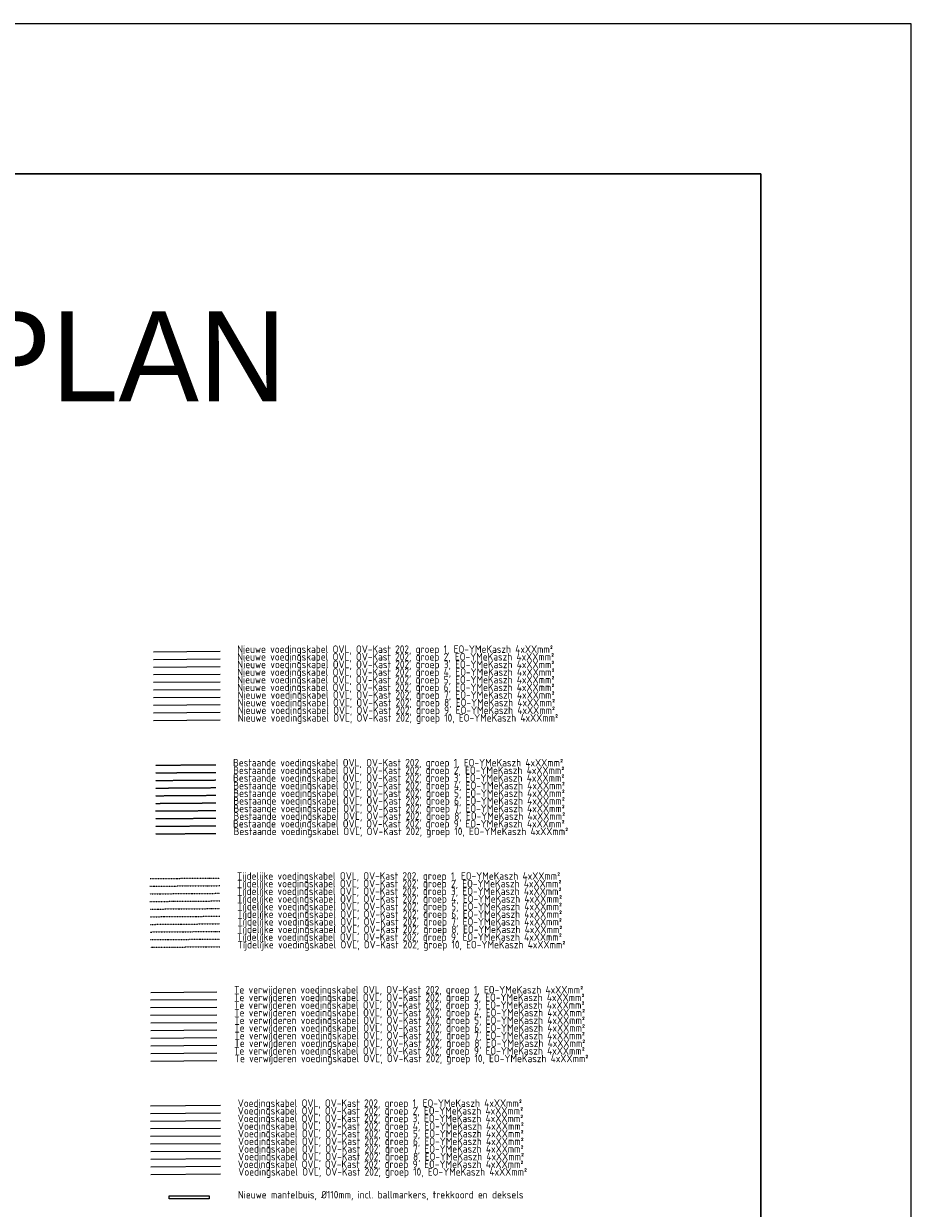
# Model space of a CAD drawing. Header units: millimetres. Extents: x -16321526 to -4431526, y 5084381 to 13484381.
# Tile 28 of 49: x -14629122 to -14038705, y 7397103 to 8185372. Entities that reach past the tile are written whole.
import ezdxf
from ezdxf.lldxf.tags import DXFTag

# ---------------------------------------------------------------- set-up
doc = ezdxf.new("R2010")
doc.units = ezdxf.units.MM
doc.linetypes.add('DIVIDE2', pattern=[15.875, 6.35, -3.175, 0, -3.175, 0, -3.175])
doc.linetypes.add('HIDDEN2', pattern=[4.7625, 3.175, -1.5875])
for name, color, linetype, lineweight in [('B-WE-KL-ET-LS_OV_KABEL_VOEDINGSKABEL_LSL-GROEP1', 170, 'Continuous', 18), ('B-WE-KL-ET-LS_OV_KABEL_VOEDINGSKABEL_LSL-GROEP10', 150, 'Continuous', 18), ('B-WE-KL-ET-LS_OV_KABEL_VOEDINGSKABEL_LSL-GROEP2', 90, 'Continuous', 18), ('B-WE-KL-ET-LS_OV_KABEL_VOEDINGSKABEL_LSL-GROEP3', 40, 'Continuous', 18), ('B-WE-KL-ET-LS_OV_KABEL_VOEDINGSKABEL_LSL-GROEP4', 10, 'Continuous', 18), ('B-WE-KL-ET-LS_OV_KABEL_VOEDINGSKABEL_LSL-GROEP5', 130, 'Continuous', 18), ('B-WE-KL-ET-LS_OV_KABEL_VOEDINGSKABEL_LSL-GROEP6', 50, 'Continuous', 18), ('B-WE-KL-ET-LS_OV_KABEL_VOEDINGSKABEL_LSL-GROEP7', 210, 'Continuous', 18), ('B-WE-KL-ET-LS_OV_KABEL_VOEDINGSKABEL_LSL-GROEP8', 204, 'Continuous', 18), ('B-WE-KL-ET-LS_OV_KABEL_VOEDINGSKABEL_LSL-GROEP9', 106, 'Continuous', 18), ('N-AR-Bouwterrein', 7, 'Continuous', 0), ('N-DI-Kadertekening', 7, 'Continuous', 30), ('N-TE-Tekst', 7, 'Continuous', 0), ('N-WE-KL-ET_LS_OV_KABEL_VOEDINGSKABEL_LSL-GROEP1', 170, 'Continuous', 35), ('N-WE-KL-ET_LS_OV_KABEL_VOEDINGSKABEL_LSL-GROEP10', 150, 'Continuous', 35), ('N-WE-KL-ET_LS_OV_KABEL_VOEDINGSKABEL_LSL-GROEP2', 90, 'Continuous', 35), ('N-WE-KL-ET_LS_OV_KABEL_VOEDINGSKABEL_LSL-GROEP3', 40, 'Continuous', 35), ('N-WE-KL-ET_LS_OV_KABEL_VOEDINGSKABEL_LSL-GROEP4', 10, 'Continuous', 35), ('N-WE-KL-ET_LS_OV_KABEL_VOEDINGSKABEL_LSL-GROEP5', 130, 'Continuous', 35), ('N-WE-KL-ET_LS_OV_KABEL_VOEDINGSKABEL_LSL-GROEP6', 50, 'Continuous', 35), ('N-WE-KL-ET_LS_OV_KABEL_VOEDINGSKABEL_LSL-GROEP7', 210, 'Continuous', 35), ('N-WE-KL-ET_LS_OV_KABEL_VOEDINGSKABEL_LSL-GROEP8', 204, 'Continuous', 35), ('N-WE-KL-ET_LS_OV_KABEL_VOEDINGSKABEL_LSL-GROEP9', 106, 'Continuous', 35), ('N-WE-KL-ET_LS_OV_LSL-T25', 10, 'Continuous', 25), ('N-WE-KL-ET_LS_OV_MANTELBUIS_LSL', 90, 'Continuous', 35), ('R-WE-KL-ET-LS_OV_KABEL_VOEDINGSKABEL_LSL-GROEP1', 170, 'Continuous', 35), ('R-WE-KL-ET-LS_OV_KABEL_VOEDINGSKABEL_LSL-GROEP10', 150, 'Continuous', 35), ('R-WE-KL-ET-LS_OV_KABEL_VOEDINGSKABEL_LSL-GROEP2', 90, 'Continuous', 35), ('R-WE-KL-ET-LS_OV_KABEL_VOEDINGSKABEL_LSL-GROEP3', 40, 'Continuous', 35), ('R-WE-KL-ET-LS_OV_KABEL_VOEDINGSKABEL_LSL-GROEP4', 10, 'Continuous', 35), ('R-WE-KL-ET-LS_OV_KABEL_VOEDINGSKABEL_LSL-GROEP5', 130, 'Continuous', 35), ('R-WE-KL-ET-LS_OV_KABEL_VOEDINGSKABEL_LSL-GROEP6', 50, 'Continuous', 35), ('R-WE-KL-ET-LS_OV_KABEL_VOEDINGSKABEL_LSL-GROEP7', 210, 'Continuous', 35), ('R-WE-KL-ET-LS_OV_KABEL_VOEDINGSKABEL_LSL-GROEP8', 204, 'Continuous', 35), ('T-WE-KL-ET-LS_OV_KABEL_VOEDINGSKABEL_LSL-GROEP1', 170, 'Continuous', 35), ('T-WE-KL-ET-LS_OV_KABEL_VOEDINGSKABEL_LSL-GROEP10', 150, 'Continuous', 35), ('T-WE-KL-ET-LS_OV_KABEL_VOEDINGSKABEL_LSL-GROEP2', 90, 'Continuous', 35), ('T-WE-KL-ET-LS_OV_KABEL_VOEDINGSKABEL_LSL-GROEP3', 40, 'Continuous', 35), ('T-WE-KL-ET-LS_OV_KABEL_VOEDINGSKABEL_LSL-GROEP4', 10, 'Continuous', 35), ('T-WE-KL-ET-LS_OV_KABEL_VOEDINGSKABEL_LSL-GROEP5', 130, 'Continuous', 35), ('T-WE-KL-ET-LS_OV_KABEL_VOEDINGSKABEL_LSL-GROEP6', 50, 'Continuous', 35), ('T-WE-KL-ET-LS_OV_KABEL_VOEDINGSKABEL_LSL-GROEP7', 210, 'Continuous', 35), ('T-WE-KL-ET-LS_OV_KABEL_VOEDINGSKABEL_LSL-GROEP8', 204, 'Continuous', 35), ('T-WE-KL-ET-LS_OV_KABEL_VOEDINGSKABEL_LSL-GROEP9', 106, 'Continuous', 35), ('V-WE-KL-ET-LS_OV_KABEL_VOEDINGSKABEL_LSL-GROEP1', 170, 'Continuous', 35), ('V-WE-KL-ET-LS_OV_KABEL_VOEDINGSKABEL_LSL-GROEP10', 150, 'Continuous', 35), ('V-WE-KL-ET-LS_OV_KABEL_VOEDINGSKABEL_LSL-GROEP2', 90, 'Continuous', 35), ('V-WE-KL-ET-LS_OV_KABEL_VOEDINGSKABEL_LSL-GROEP3', 40, 'Continuous', 35), ('V-WE-KL-ET-LS_OV_KABEL_VOEDINGSKABEL_LSL-GROEP4', 10, 'Continuous', 35), ('V-WE-KL-ET-LS_OV_KABEL_VOEDINGSKABEL_LSL-GROEP5', 130, 'Continuous', 35), ('V-WE-KL-ET-LS_OV_KABEL_VOEDINGSKABEL_LSL-GROEP6', 50, 'Continuous', 35), ('V-WE-KL-ET-LS_OV_KABEL_VOEDINGSKABEL_LSL-GROEP7', 210, 'Continuous', 35), ('V-WE-KL-ET-LS_OV_KABEL_VOEDINGSKABEL_LSL-GROEP8', 204, 'Continuous', 35), ('V-WE-KL-ET-LS_OV_KABEL_VOEDINGSKABEL_LSL-GROEP9', 106, 'Continuous', 35)]:
    doc.layers.add(name, color=color, linetype=linetype, lineweight=lineweight)
doc.styles.add('0.35 (1 500)', font='dgn032.shx', dxfattribs={"height": 1.75})
doc.styles.add('ISO', font='isocp')
tags = doc.linetypes.add('Voedingskabel VERWIJDEREN x', pattern='A,25,1,["X",Standard,S=2.54,R=0,X=-2.54,Y=-1.27],1', length=27).pattern_tags.tags
tags[6] = DXFTag(74, 10)

# ---------------------------------------------------------------- blocks, each defined once
blk = doc.blocks.new('A4')
at = {"layer": 'N-DI-Kadertekening', "lineweight": 30}
for p, q in [((0, 0), (0, 190)), ((-277, 0), (0, 0))]:
    blk.add_line(p, q, dxfattribs=at)
at = {"layer": 'N-DI-Kadertekening', "lineweight": 0, "flags": 128}
blk.add_lwpolyline([(-287, -10), (10, -10), (10, 200), (-287, 200), (-287, -10)], close=True, dxfattribs=at)
blk = doc.blocks.new('KADERS_2012_A4')
at = {"layer": 'N-DI-Kadertekening', "lineweight": 0}
blk.add_blockref('A4', (0, 0), dxfattribs=at)
blk = doc.blocks.new('*U226')
at = {"layer": 'N-WE-KL-ET_LS_OV_MANTELBUIS_LSL', "lineweight": 0}
for p, q in [((-26607, 985), (0, 1020)), ((-26607, -1007), (-26607, 985)), ((0, 1020), (0, -1020)), ((0, -1020), (-26607, -1007))]:
    blk.add_line(p, q, dxfattribs=at)

msp = doc.modelspace()

# ---------------------------------------------------------------- linework, layer by layer
at = {"layer": 'B-WE-KL-ET-LS_OV_KABEL_VOEDINGSKABEL_LSL-GROEP1', "linetype": 'HIDDEN2', "lineweight": 0}
msp.add_line((-14541501, 7691951, 63385), (-14501261, 7692284, 63385), dxfattribs=at)
at = {"layer": 'B-WE-KL-ET-LS_OV_KABEL_VOEDINGSKABEL_LSL-GROEP10', "linetype": 'HIDDEN2', "lineweight": 0}
msp.add_line((-14541501, 7646240, 63385), (-14501261, 7646559, 63385), dxfattribs=at)
at = {"layer": 'B-WE-KL-ET-LS_OV_KABEL_VOEDINGSKABEL_LSL-GROEP2', "linetype": 'HIDDEN2', "lineweight": 0}
msp.add_line((-14541501, 7686874, 63385), (-14501261, 7687193, 63385), dxfattribs=at)
at = {"layer": 'B-WE-KL-ET-LS_OV_KABEL_VOEDINGSKABEL_LSL-GROEP3', "linetype": 'HIDDEN2', "lineweight": 0}
msp.add_line((-14541501, 7681795, 63385), (-14501261, 7682114, 63385), dxfattribs=at)
at = {"layer": 'B-WE-KL-ET-LS_OV_KABEL_VOEDINGSKABEL_LSL-GROEP4', "linetype": 'HIDDEN2', "lineweight": 0}
msp.add_line((-14541501, 7676716, 63385), (-14501261, 7677035, 63385), dxfattribs=at)
at = {"layer": 'B-WE-KL-ET-LS_OV_KABEL_VOEDINGSKABEL_LSL-GROEP5', "linetype": 'HIDDEN2', "lineweight": 0}
msp.add_line((-14541501, 7671636, 63385), (-14501261, 7671956, 63385), dxfattribs=at)
at = {"layer": 'B-WE-KL-ET-LS_OV_KABEL_VOEDINGSKABEL_LSL-GROEP6', "linetype": 'HIDDEN2', "lineweight": 0}
msp.add_line((-14541501, 7666557, 63385), (-14501261, 7666876, 63385), dxfattribs=at)
at = {"layer": 'B-WE-KL-ET-LS_OV_KABEL_VOEDINGSKABEL_LSL-GROEP7', "linetype": 'HIDDEN2', "lineweight": 0}
msp.add_line((-14541501, 7661478, 63385), (-14501261, 7661797, 63385), dxfattribs=at)
at = {"layer": 'B-WE-KL-ET-LS_OV_KABEL_VOEDINGSKABEL_LSL-GROEP8', "linetype": 'HIDDEN2', "lineweight": 0}
msp.add_line((-14541501, 7656399, 63385), (-14501261, 7656718, 63385), dxfattribs=at)
at = {"layer": 'B-WE-KL-ET-LS_OV_KABEL_VOEDINGSKABEL_LSL-GROEP9', "linetype": 'HIDDEN2', "lineweight": 0}
msp.add_line((-14541501, 7651319, 63385), (-14501261, 7651639, 63385), dxfattribs=at)
at = {"layer": 'N-WE-KL-ET_LS_OV_KABEL_VOEDINGSKABEL_LSL-GROEP1', "linetype": 'Continuous', "lineweight": 0}
msp.add_line((-14542798, 7767441, 63385), (-14498505, 7767807, 63385), dxfattribs=at)
at = {"layer": 'N-WE-KL-ET_LS_OV_KABEL_VOEDINGSKABEL_LSL-GROEP10', "linetype": 'Continuous', "lineweight": 0}
msp.add_line((-14542837, 7721735, 63385), (-14498505, 7722087, 63385), dxfattribs=at)
at = {"layer": 'N-WE-KL-ET_LS_OV_KABEL_VOEDINGSKABEL_LSL-GROEP2', "linetype": 'Continuous', "lineweight": 0}
msp.add_line((-14542802, 7762370, 63385), (-14498505, 7762721, 63385), dxfattribs=at)
at = {"layer": 'N-WE-KL-ET_LS_OV_KABEL_VOEDINGSKABEL_LSL-GROEP3', "linetype": 'Continuous', "lineweight": 0}
msp.add_line((-14542807, 7757290, 63385), (-14498505, 7757642, 63385), dxfattribs=at)
at = {"layer": 'N-WE-KL-ET_LS_OV_KABEL_VOEDINGSKABEL_LSL-GROEP4', "linetype": 'Continuous', "lineweight": 0}
msp.add_line((-14542811, 7752211, 63385), (-14498505, 7752562, 63385), dxfattribs=at)
at = {"layer": 'N-WE-KL-ET_LS_OV_KABEL_VOEDINGSKABEL_LSL-GROEP5', "linetype": 'Continuous', "lineweight": 0}
msp.add_line((-14542815, 7747132, 63385), (-14498505, 7747483, 63385), dxfattribs=at)
at = {"layer": 'N-WE-KL-ET_LS_OV_KABEL_VOEDINGSKABEL_LSL-GROEP6', "linetype": 'Continuous', "lineweight": 0}
msp.add_line((-14542819, 7742052, 63385), (-14498505, 7742404, 63385), dxfattribs=at)
at = {"layer": 'N-WE-KL-ET_LS_OV_KABEL_VOEDINGSKABEL_LSL-GROEP7', "linetype": 'Continuous', "lineweight": 0}
msp.add_line((-14542824, 7736973, 63385), (-14498505, 7737325, 63385), dxfattribs=at)
at = {"layer": 'N-WE-KL-ET_LS_OV_KABEL_VOEDINGSKABEL_LSL-GROEP8', "linetype": 'Continuous', "lineweight": 0}
msp.add_line((-14542828, 7731894, 63385), (-14498505, 7732245, 63385), dxfattribs=at)
at = {"layer": 'N-WE-KL-ET_LS_OV_KABEL_VOEDINGSKABEL_LSL-GROEP9', "linetype": 'Continuous', "lineweight": 0}
msp.add_line((-14542832, 7726815, 63385), (-14498505, 7727166, 63385), dxfattribs=at)
at = {"layer": 'R-WE-KL-ET-LS_OV_KABEL_VOEDINGSKABEL_LSL-GROEP1', "linetype": 'Continuous', "lineweight": 0}
msp.add_line((-14544706, 7465334, 63385), (-14498171, 7465718, 63385), dxfattribs=at)
at = {"layer": 'R-WE-KL-ET-LS_OV_KABEL_VOEDINGSKABEL_LSL-GROEP10', "linetype": 'Continuous', "lineweight": 0}
msp.add_line((-14544524, 7419625, 63385), (-14498171, 7419993, 63385), dxfattribs=at)
at = {"layer": 'R-WE-KL-ET-LS_OV_KABEL_VOEDINGSKABEL_LSL-GROEP2', "linetype": 'Continuous', "lineweight": 0}
msp.add_line((-14544847, 7460256, 63385), (-14498171, 7460627, 63385), dxfattribs=at)
at = {"layer": 'R-WE-KL-ET-LS_OV_KABEL_VOEDINGSKABEL_LSL-GROEP3', "linetype": 'Continuous', "lineweight": 0}
msp.add_line((-14544806, 7455177, 63385), (-14498171, 7455547, 63385), dxfattribs=at)
at = {"layer": 'R-WE-KL-ET-LS_OV_KABEL_VOEDINGSKABEL_LSL-GROEP4', "linetype": 'Continuous', "lineweight": 0}
msp.add_line((-14544766, 7450098, 63385), (-14498171, 7450468, 63385), dxfattribs=at)
at = {"layer": 'R-WE-KL-ET-LS_OV_KABEL_VOEDINGSKABEL_LSL-GROEP5', "linetype": 'Continuous', "lineweight": 0}
msp.add_line((-14544726, 7445019, 63385), (-14498171, 7445389, 63385), dxfattribs=at)
at = {"layer": 'R-WE-KL-ET-LS_OV_KABEL_VOEDINGSKABEL_LSL-GROEP6', "linetype": 'Continuous', "lineweight": 0}
msp.add_line((-14544686, 7439941, 63385), (-14498171, 7440310, 63385), dxfattribs=at)
at = {"layer": 'R-WE-KL-ET-LS_OV_KABEL_VOEDINGSKABEL_LSL-GROEP7', "linetype": 'Continuous', "lineweight": 0}
msp.add_line((-14544645, 7434862, 63385), (-14498171, 7435230, 63385), dxfattribs=at)
at = {"layer": 'R-WE-KL-ET-LS_OV_KABEL_VOEDINGSKABEL_LSL-GROEP8', "linetype": 'Continuous', "lineweight": 0}
msp.add_line((-14544605, 7429783, 63385), (-14498171, 7430151, 63385), dxfattribs=at)
at = {"layer": 'T-WE-KL-ET-LS_OV_KABEL_VOEDINGSKABEL_LSL-GROEP1', "linetype": 'DIVIDE2', "lineweight": 0}
msp.add_line((-14545053, 7616507, 63385), (-14498660, 7616891, 63385), dxfattribs=at)
at = {"layer": 'T-WE-KL-ET-LS_OV_KABEL_VOEDINGSKABEL_LSL-GROEP10', "linetype": 'DIVIDE2', "lineweight": 0}
msp.add_line((-14544872, 7570798, 63385), (-14498660, 7571165, 63385), dxfattribs=at)
at = {"layer": 'T-WE-KL-ET-LS_OV_KABEL_VOEDINGSKABEL_LSL-GROEP2', "linetype": 'DIVIDE2', "lineweight": 0}
msp.add_line((-14545194, 7611430, 63385), (-14498660, 7611799, 63385), dxfattribs=at)
at = {"layer": 'T-WE-KL-ET-LS_OV_KABEL_VOEDINGSKABEL_LSL-GROEP3', "linetype": 'DIVIDE2', "lineweight": 0}
msp.add_line((-14545154, 7606351, 63385), (-14498660, 7606720, 63385), dxfattribs=at)
at = {"layer": 'T-WE-KL-ET-LS_OV_KABEL_VOEDINGSKABEL_LSL-GROEP4', "linetype": 'DIVIDE2', "lineweight": 0}
msp.add_line((-14545113, 7601272, 63385), (-14498660, 7601641, 63385), dxfattribs=at)
at = {"layer": 'T-WE-KL-ET-LS_OV_KABEL_VOEDINGSKABEL_LSL-GROEP5', "linetype": 'DIVIDE2', "lineweight": 0}
msp.add_line((-14545073, 7596193, 63385), (-14498660, 7596561, 63385), dxfattribs=at)
at = {"layer": 'T-WE-KL-ET-LS_OV_KABEL_VOEDINGSKABEL_LSL-GROEP6', "linetype": 'DIVIDE2', "lineweight": 0}
msp.add_line((-14545033, 7591114, 63385), (-14498660, 7591482, 63385), dxfattribs=at)
at = {"layer": 'T-WE-KL-ET-LS_OV_KABEL_VOEDINGSKABEL_LSL-GROEP7', "linetype": 'DIVIDE2', "lineweight": 0}
msp.add_line((-14544993, 7586035, 63385), (-14498660, 7586403, 63385), dxfattribs=at)
at = {"layer": 'T-WE-KL-ET-LS_OV_KABEL_VOEDINGSKABEL_LSL-GROEP8', "linetype": 'DIVIDE2', "lineweight": 0}
msp.add_line((-14544952, 7580956, 63385), (-14498660, 7581324, 63385), dxfattribs=at)
at = {"layer": 'T-WE-KL-ET-LS_OV_KABEL_VOEDINGSKABEL_LSL-GROEP9', "linetype": 'DIVIDE2', "lineweight": 0}
msp.add_line((-14544912, 7575877, 63385), (-14498660, 7576244, 63385), dxfattribs=at)
at = {"layer": 'T-WE-KL-ET-LS_OV_KABEL_VOEDINGSKABEL_LSL-GROEP9', "linetype": 'Continuous', "lineweight": 0}
msp.add_line((-14544565, 7424704, 63385), (-14498171, 7425072, 63385), dxfattribs=at)
at = {"layer": 'V-WE-KL-ET-LS_OV_KABEL_VOEDINGSKABEL_LSL-GROEP1', "linetype": 'Voedingskabel VERWIJDEREN x', "lineweight": 0}
msp.add_line((-14544634, 7540800, 63385), (-14500586, 7541164, 63385), dxfattribs=at)
at = {"layer": 'V-WE-KL-ET-LS_OV_KABEL_VOEDINGSKABEL_LSL-GROEP10', "linetype": 'Voedingskabel VERWIJDEREN x', "lineweight": 0}
msp.add_line((-14544452, 7495091, 63385), (-14500586, 7495439, 63385), dxfattribs=at)
at = {"layer": 'V-WE-KL-ET-LS_OV_KABEL_VOEDINGSKABEL_LSL-GROEP2', "linetype": 'Voedingskabel VERWIJDEREN x', "lineweight": 0}
msp.add_line((-14544775, 7535722, 63385), (-14500586, 7536073, 63385), dxfattribs=at)
at = {"layer": 'V-WE-KL-ET-LS_OV_KABEL_VOEDINGSKABEL_LSL-GROEP3', "linetype": 'Voedingskabel VERWIJDEREN x', "lineweight": 0}
msp.add_line((-14544734, 7530643, 63385), (-14500586, 7530993, 63385), dxfattribs=at)
at = {"layer": 'V-WE-KL-ET-LS_OV_KABEL_VOEDINGSKABEL_LSL-GROEP4', "linetype": 'Voedingskabel VERWIJDEREN x', "lineweight": 0}
msp.add_line((-14544694, 7525564, 63385), (-14500586, 7525914, 63385), dxfattribs=at)
at = {"layer": 'V-WE-KL-ET-LS_OV_KABEL_VOEDINGSKABEL_LSL-GROEP5', "linetype": 'Voedingskabel VERWIJDEREN x', "lineweight": 0}
msp.add_line((-14544654, 7520485, 63385), (-14500586, 7520835, 63385), dxfattribs=at)
at = {"layer": 'V-WE-KL-ET-LS_OV_KABEL_VOEDINGSKABEL_LSL-GROEP6', "linetype": 'Voedingskabel VERWIJDEREN x', "lineweight": 0}
msp.add_line((-14544614, 7515406, 63385), (-14500586, 7515756, 63385), dxfattribs=at)
at = {"layer": 'V-WE-KL-ET-LS_OV_KABEL_VOEDINGSKABEL_LSL-GROEP7', "linetype": 'Voedingskabel VERWIJDEREN x', "lineweight": 0}
msp.add_line((-14544573, 7510327, 63385), (-14500586, 7510676, 63385), dxfattribs=at)
at = {"layer": 'V-WE-KL-ET-LS_OV_KABEL_VOEDINGSKABEL_LSL-GROEP8', "linetype": 'Voedingskabel VERWIJDEREN x', "lineweight": 0}
msp.add_line((-14544533, 7505249, 63385), (-14500586, 7505597, 63385), dxfattribs=at)
at = {"layer": 'V-WE-KL-ET-LS_OV_KABEL_VOEDINGSKABEL_LSL-GROEP9', "linetype": 'Voedingskabel VERWIJDEREN x', "lineweight": 0}
msp.add_line((-14544493, 7500170, 63385), (-14500586, 7500518, 63385), dxfattribs=at)

# ---------------------------------------------------------------- block references
at = {"layer": 'N-AR-Bouwterrein', "color": 7, "lineweight": 0, "xscale": 10000, "yscale": 10000, "zscale": 10000, "rotation": 90}
msp.add_blockref('KADERS_2012_A4', (-14138705, 8085372), dxfattribs=at)
at = {"layer": 'N-WE-KL-ET_LS_OV_KABEL_VOEDINGSKABEL_LSL-GROEP6', "color": 0, "linetype": 'ByBlock', "lineweight": -2}
msp.add_blockref('*U226', (-14505665, 7404342), dxfattribs=at)

# ---------------------------------------------------------------- texts
at = {"layer": 'N-TE-Tekst', "linetype": 'Continuous', "lineweight": 13, "insert": (-15917117, 7933158), "char_height": 60000, "attachment_point": 7, "line_spacing_factor": 0.8, "style": '0.35 (1 500)'}
msp.add_mtext('{\\Fdgn000|c0;NIEUWE SYMBOLEN OVL/KABELPLAN}', dxfattribs=at)
at = {"layer": 'N-WE-KL-ET_LS_OV_LSL-T25', "color": 0, "linetype": 'Continuous', "lineweight": -3, "style": 'ISO'}
for s, p in [('Nieuwe voedingskabel OVL, OV-Kast 202, groep 1, EO-YMeKaszh 4xXXmm² ', (-14487093, 7766667)), ('Nieuwe voedingskabel OVL, OV-Kast 202, groep 2, EO-YMeKaszh 4xXXmm² ', (-14487093, 7761581)), ('Nieuwe voedingskabel OVL, OV-Kast 202, groep 4, EO-YMeKaszh 4xXXmm² ', (-14487093, 7751423)), ('Nieuwe voedingskabel OVL, OV-Kast 202, groep 3, EO-YMeKaszh 4xXXmm² ', (-14487013, 7756503)), ('Nieuwe voedingskabel OVL, OV-Kast 202, groep 5, EO-YMeKaszh 4xXXmm² ', (-14487093, 7746344)), ('Nieuwe voedingskabel OVL, OV-Kast 202, groep 6, EO-YMeKaszh 4xXXmm² ', (-14487093, 7741264)), ('Nieuwe voedingskabel OVL, OV-Kast 202, groep 7, EO-YMeKaszh 4xXXmm² ', (-14486852, 7736187)), ('Nieuwe voedingskabel OVL, OV-Kast 202, groep 8, EO-YMeKaszh 4xXXmm² ', (-14486811, 7731108)), ('Nieuwe voedingskabel OVL, OV-Kast 202, groep 9, EO-YMeKaszh 4xXXmm² ', (-14486771, 7726029)), ('Nieuwe voedingskabel OVL, OV-Kast 202, groep 10, EO-YMeKaszh 4xXXmm² ', (-14486731, 7720950)), ('Bestaande voedingskabel OVL, OV-Kast 202, groep 1, EO-YMeKaszh 4xXXmm² ', (-14489849, 7691144)), ('Bestaande voedingskabel OVL, OV-Kast 202, groep 3, EO-YMeKaszh 4xXXmm² ', (-14489849, 7680974)), ('Bestaande voedingskabel OVL, OV-Kast 202, groep 2, EO-YMeKaszh 4xXXmm² ', (-14489809, 7686054)), ('Bestaande voedingskabel OVL, OV-Kast 202, groep 4, EO-YMeKaszh 4xXXmm² ', (-14489729, 7675896)), ('Bestaande voedingskabel OVL, OV-Kast 202, groep 5, EO-YMeKaszh 4xXXmm² ', (-14489688, 7670817)), ('Bestaande voedingskabel OVL, OV-Kast 202, groep 6, EO-YMeKaszh 4xXXmm² ', (-14489648, 7665738)), ('Bestaande voedingskabel OVL, OV-Kast 202, groep 7, EO-YMeKaszh 4xXXmm² ', (-14489608, 7660659)), ('Bestaande voedingskabel OVL, OV-Kast 202, groep 9, EO-YMeKaszh 4xXXmm² ', (-14489849, 7650499)), ('Bestaande voedingskabel OVL, OV-Kast 202, groep 8, EO-YMeKaszh 4xXXmm² ', (-14489567, 7655580)), ('Bestaande voedingskabel OVL, OV-Kast 202, groep 10, EO-YMeKaszh 4xXXmm² ', (-14489487, 7645423)), ('Tijdelijke voedingskabel OVL, OV-Kast 202, groep 1, EO-YMeKaszh 4xXXmm² ', (-14487248, 7615751, 0)), ('Tijdelijke voedingskabel OVL, OV-Kast 202, groep 2, EO-YMeKaszh 4xXXmm² ', (-14487208, 7610661, 0)), ('Tijdelijke voedingskabel OVL, OV-Kast 202, groep 3, EO-YMeKaszh 4xXXmm² ', (-14487248, 7605581, 0)), ('Tijdelijke voedingskabel OVL, OV-Kast 202, groep 4, EO-YMeKaszh 4xXXmm² ', (-14487127, 7600503, 0)), ('Tijdelijke voedingskabel OVL, OV-Kast 202, groep 5, EO-YMeKaszh 4xXXmm² ', (-14487087, 7595424, 0)), ('Tijdelijke voedingskabel OVL, OV-Kast 202, groep 6, EO-YMeKaszh 4xXXmm² ', (-14487047, 7590345, 0)), ('Tijdelijke voedingskabel OVL, OV-Kast 202, groep 7, EO-YMeKaszh 4xXXmm² ', (-14487007, 7585266, 0)), ('Tijdelijke voedingskabel OVL, OV-Kast 202, groep 8, EO-YMeKaszh 4xXXmm² ', (-14486966, 7580187, 0)), ('Tijdelijke voedingskabel OVL, OV-Kast 202, groep 9, EO-YMeKaszh 4xXXmm² ', (-14487248, 7575106, 0)), ('Tijdelijke voedingskabel OVL, OV-Kast 202, groep 10, EO-YMeKaszh 4xXXmm² ', (-14486886, 7570030, 0)), ('Te verwijderen voedingskabel OVL, OV-Kast 202, groep 1, EO-YMeKaszh 4xXXmm² ', (-14489174, 7540024)), ('Te verwijderen voedingskabel OVL, OV-Kast 202, groep 3, EO-YMeKaszh 4xXXmm² ', (-14489174, 7529854)), ('Te verwijderen voedingskabel OVL, OV-Kast 202, groep 2, EO-YMeKaszh 4xXXmm² ', (-14489134, 7534934)), ('Te verwijderen voedingskabel OVL, OV-Kast 202, groep 4, EO-YMeKaszh 4xXXmm² ', (-14489053, 7524776)), ('Te verwijderen voedingskabel OVL, OV-Kast 202, groep 5, EO-YMeKaszh 4xXXmm² ', (-14489013, 7519697)), ('Te verwijderen voedingskabel OVL, OV-Kast 202, groep 6, EO-YMeKaszh 4xXXmm² ', (-14488973, 7514618)), ('Te verwijderen voedingskabel OVL, OV-Kast 202, groep 7, EO-YMeKaszh 4xXXmm² ', (-14488932, 7509539)), ('Te verwijderen voedingskabel OVL, OV-Kast 202, groep 9, EO-YMeKaszh 4xXXmm² ', (-14489174, 7499379)), ('Te verwijderen voedingskabel OVL, OV-Kast 202, groep 8, EO-YMeKaszh 4xXXmm² ', (-14488892, 7504460)), ('Te verwijderen voedingskabel OVL, OV-Kast 202, groep 10, EO-YMeKaszh 4xXXmm² ', (-14488811, 7494302)), ('Voedingskabel OVL, OV-Kast 202, groep 1, EO-YMeKaszh 4xXXmm² ', (-14486760, 7464579, 0)), ('Voedingskabel OVL, OV-Kast 202, groep 2, EO-YMeKaszh 4xXXmm² ', (-14486720, 7459489, 0)), ('Voedingskabel OVL, OV-Kast 202, groep 3, EO-YMeKaszh 4xXXmm² ', (-14486760, 7454409, 0)), ('Voedingskabel OVL, OV-Kast 202, groep 4, EO-YMeKaszh 4xXXmm² ', (-14486639, 7449331, 0)), ('Voedingskabel OVL, OV-Kast 202, groep 5, EO-YMeKaszh 4xXXmm² ', (-14486599, 7444252, 0)), ('Voedingskabel OVL, OV-Kast 202, groep 6, EO-YMeKaszh 4xXXmm² ', (-14486558, 7439173, 0)), ('Voedingskabel OVL, OV-Kast 202, groep 7, EO-YMeKaszh 4xXXmm² ', (-14486518, 7434094, 0)), ('Voedingskabel OVL, OV-Kast 202, groep 8, EO-YMeKaszh 4xXXmm² ', (-14486478, 7429015, 0)), ('Voedingskabel OVL, OV-Kast 202, groep 9, EO-YMeKaszh 4xXXmm² ', (-14486760, 7423933, 0)), ('Voedingskabel OVL, OV-Kast 202, groep 10, EO-YMeKaszh 4xXXmm² ', (-14486397, 7418857, 0)), ('Nieuwe mantelbuis, %%C110mm, incl. ballmarkers, trekkoord en deksels ', (-14486622, 7403633))]:
    msp.add_text(s, height=5000, rotation=0.003028, dxfattribs=at).set_placement(p)

doc.saveas('drawing.dxf')
